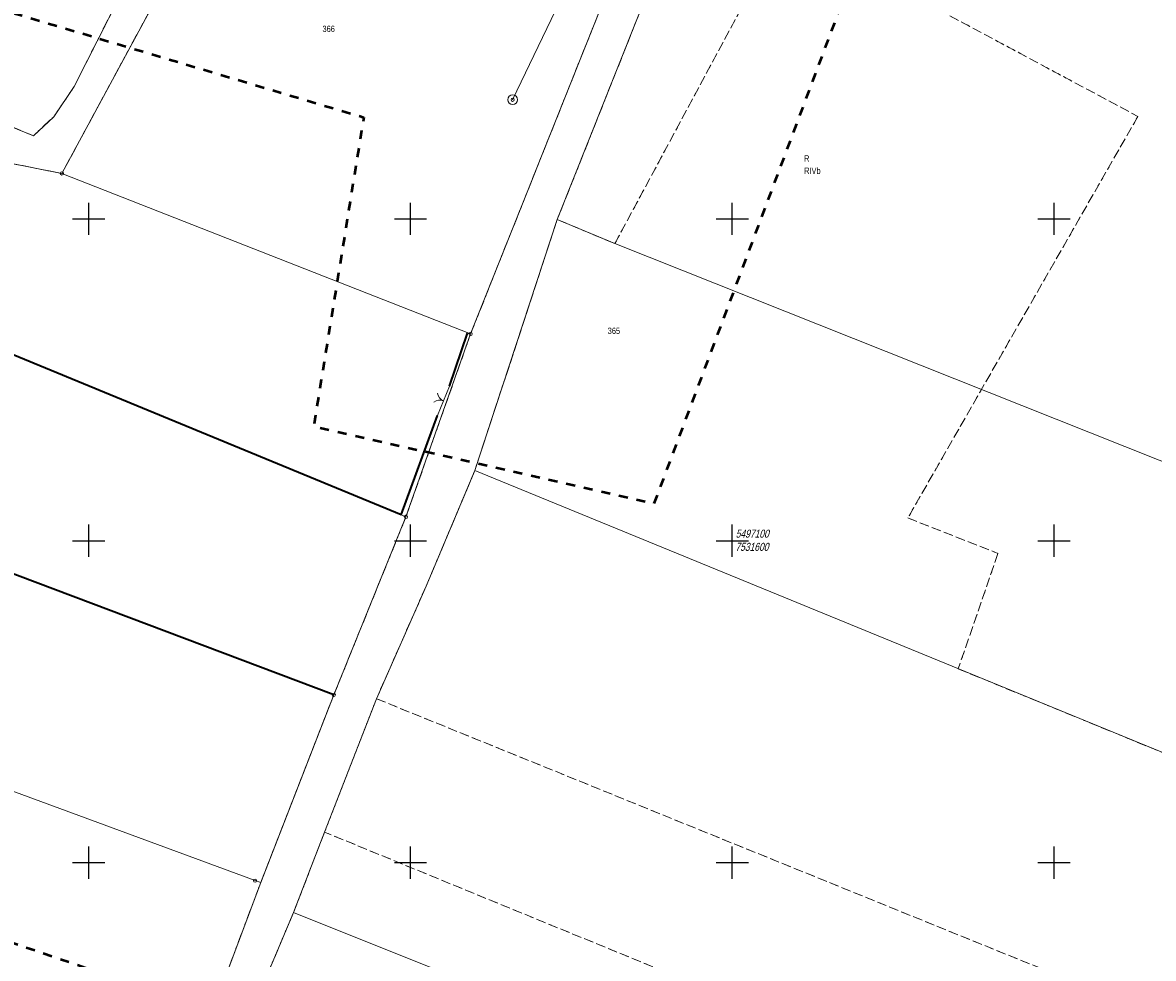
# Model space of a CAD drawing. Header units: metres. Extents: x 7523615 to 7533948, y 5492686 to 5502120.
# Tile 221 of 256: x 7531490 to 7531665, y 5497035 to 5497180. Entities that reach past the tile are written whole.
import ezdxf
from ezdxf.enums import TextEntityAlignment as Align

# ---------------------------------------------------------------- set-up
doc = ezdxf.new("R2010")
doc.units = ezdxf.units.M
for name, pattern in [('1.4_1.4', [2.8, 1.4, -1.4]), ('219-500', [0]), ('egkk-500', [2, 1.5, -0.5]), ('egug-500', [1, 0.5, -0.5]), ('otob_500', [0])]:
    doc.linetypes.add(name, pattern=pattern)
doc.layers.get('0').update_dxf_attribs({"color": 2, "lineweight": 5})
doc.styles.get("Standard").update_dxf_attribs({"font": 'Working1250', "width": 0.75})
doc.linetypes.add('902-500', pattern='A,3.75,0,[1,ksztalty.shx,S=0.5,R=0,X=0,Y=0],3.75', length=7.5)

# ---------------------------------------------------------------- blocks, each defined once
blk = doc.blocks.new('203')
at = {"linetype": 'Continuous', "lineweight": 0}
h = blk.add_hatch(color=0, dxfattribs=at)
edge = h.paths.add_edge_path()
edge.add_arc((0, 0), 0.045, 0, 360)
blk = doc.blocks.new('202')
at = {"color": 0, "linetype": 'Continuous', "lineweight": 0}
blk.add_circle((0, 0), 0.25, dxfattribs=at)
blk = doc.blocks.new('US13')
at = {"color": 0, "linetype": 'Continuous', "lineweight": 13}
for radius in [0.75, 0.25]:
    blk.add_circle((0, 0), radius, dxfattribs=at)
blk = doc.blocks.new('OK02')
at = {"color": 0, "linetype": 'Continuous', "lineweight": 0}
for centre, start, end in [((-1.5, 0), 0, 60), ((1.5, 0), 120, 180)]:
    blk.add_arc(centre, 1.5, start, end, dxfattribs=at)
blk = doc.blocks.new('RAMKA500K')
at = {"color": 0}
for p, q in [((0, 147.5), (0, 152.5)), ((50, 147.5), (50, 152.5)), ((300, 147.5), (300, 152.5)), ((350, 147.5), (350, 152.5)), ((400, 147.5), (400, 152.5)), ((0, 150), (2.5, 150)), ((47.5, 150), (52.5, 150)), ((297.5, 150), (302.5, 150)), ((347.5, 150), (352.5, 150)), ((397.5, 150), (400, 150)), ((0, 97.5), (0, 102.5)), ((50, 97.5), (50, 102.5)), ((300, 97.5), (300, 102.5)), ((350, 97.5), (350, 102.5)), ((400, 97.5), (400, 102.5)), ((0, 100), (2.5, 100)), ((47.5, 100), (52.5, 100)), ((297.5, 100), (302.5, 100)), ((347.5, 100), (352.5, 100)), ((397.5, 100), (400, 100)), ((0, 47.5), (0, 52.5)), ((50, 47.5), (50, 52.5)), ((300, 47.5), (300, 52.5)), ((350, 47.5), (350, 52.5)), ((400, 47.5), (400, 52.5)), ((0, 50), (2.5, 50)), ((47.5, 50), (52.5, 50)), ((297.5, 50), (302.5, 50)), ((347.5, 50), (352.5, 50)), ((397.5, 50), (400, 50))]:
    blk.add_line(p, q, dxfattribs=at)

msp = doc.modelspace()

# ---------------------------------------------------------------- linework, layer by layer
at = {"layer": '217-kontur klasyfikacyjny', "color": 7, "linetype": 'egkk-500', "lineweight": 18, "flags": 128}
for points in [[(7531602, 5497223.23), (7531572.8, 5497149.87)], [(7531516.98, 5497196.21), (7531495.83, 5497157.04)], [(7531581.76, 5497146.15), (7531609.03, 5497196.86)], [(7531497.75, 5497170.57), (7531504.88, 5497184.69)], [(7531559.33, 5497132.11), (7531579.25, 5497181.97)], [(7531633.83, 5497181.52), (7531663.03, 5497165.9)], [(7531494.56, 5497165.86), (7531497.75, 5497170.57)], [(7531482.52, 5497166.52), (7531491.42, 5497162.91)], [(7531491.42, 5497162.91), (7531494.56, 5497165.86)], [(7531663.03, 5497165.9), (7531627.28, 5497103.53)], [(7531495.83, 5497157.04), (7531486.78, 5497158.84)], [(7531572.8, 5497149.87), (7531559.99, 5497110.88)], [(7531572.8, 5497149.87), (7531581.76, 5497146.15)], [(7531549.29, 5497103.7), (7531559.33, 5497132.11)], [(7531559.99, 5497110.88), (7531552.43, 5497092.94)], [(7531538.08, 5497076.04), (7531549.29, 5497103.7)], [(7531627.28, 5497103.53), (7531641.29, 5497098.02)], [(7531641.29, 5497098.02), (7531635.12, 5497080.1)], [(7531552.43, 5497092.94), (7531544.71, 5497075.46)], [(7531635.12, 5497080.1), (7531668.87, 5497066.27)], [(7531526.72, 5497046.89), (7531538.08, 5497076.04)], [(7531544.71, 5497075.46), (7531668.97, 5497025.04)], [(7531536.66, 5497054.73), (7531531.81, 5497042.25)], [(7531600.59, 5497028.51), (7531536.66, 5497054.73)], [(7531515.5, 5497016.98), (7531526.72, 5497046.89)], [(7531531.81, 5497042.25), (7531518.54, 5497010.75)]]:
    msp.add_lwpolyline(points, dxfattribs=at)
at = {"layer": '218-kontur użytku gruntowego', "color": 7, "linetype": 'egug-500', "lineweight": 18, "flags": 128}
for points in [[(7531602, 5497223.23), (7531572.8, 5497149.87)], [(7531495.83, 5497157.04), (7531516.98, 5497196.21)], [(7531581.76, 5497146.15), (7531609.03, 5497196.86)], [(7531497.75, 5497170.57), (7531504.88, 5497184.69)], [(7531559.33, 5497132.11), (7531579.25, 5497181.97)], [(7531633.83, 5497181.52), (7531663.03, 5497165.9)], [(7531494.56, 5497165.86), (7531497.75, 5497170.57)], [(7531482.52, 5497166.52), (7531491.42, 5497162.91)], [(7531491.42, 5497162.91), (7531494.56, 5497165.86)], [(7531663.03, 5497165.9), (7531627.28, 5497103.53)], [(7531486.78, 5497158.84), (7531495.83, 5497157.04)], [(7531572.8, 5497149.87), (7531559.99, 5497110.88)], [(7531572.8, 5497149.87), (7531581.76, 5497146.15)], [(7531549.29, 5497103.7), (7531559.33, 5497132.11)], [(7531559.99, 5497110.88), (7531552.43, 5497092.94)], [(7531538.08, 5497076.04), (7531549.29, 5497103.7)], [(7531627.28, 5497103.53), (7531641.29, 5497098.02)], [(7531641.29, 5497098.02), (7531635.12, 5497080.1)], [(7531552.43, 5497092.94), (7531544.71, 5497075.46)], [(7531635.12, 5497080.1), (7531668.87, 5497066.27)], [(7531526.72, 5497046.89), (7531538.08, 5497076.04)], [(7531536.66, 5497054.73), (7531544.71, 5497075.46)], [(7531544.71, 5497075.46), (7531668.97, 5497025.04)], [(7531536.66, 5497054.73), (7531531.81, 5497042.25)], [(7531600.59, 5497028.51), (7531536.66, 5497054.73)], [(7531515.5, 5497016.98), (7531526.72, 5497046.89)], [(7531531.81, 5497042.25), (7531518.54, 5497010.75)]]:
    msp.add_lwpolyline(points, dxfattribs=at)
at = {"layer": '219-działka ewidencyjna', "color": 3, "linetype": '219-500', "lineweight": 18, "flags": 128}
for points in [[(7531572.8, 5497149.87), (7531602, 5497223.23)], [(7531495.83, 5497157.04), (7531516.98, 5497196.21)], [(7531497.75, 5497170.57), (7531504.88, 5497184.69)], [(7531559.33, 5497132.11), (7531579.25, 5497181.97)], [(7531494.56, 5497165.86), (7531497.75, 5497170.57)], [(7531482.52, 5497166.52), (7531491.42, 5497162.91)], [(7531491.42, 5497162.91), (7531494.56, 5497165.86)], [(7531486.78, 5497158.84), (7531495.83, 5497157.04)], [(7531495.83, 5497157.04), (7531559.33, 5497132.11)], [(7531423.78, 5497155.44), (7531549.29, 5497103.7)], [(7531559.99, 5497110.88), (7531572.8, 5497149.87)], [(7531581.76, 5497146.15), (7531572.8, 5497149.87)], [(7531581.76, 5497146.15), (7531682.1, 5497106.24)], [(7531549.29, 5497103.7), (7531559.33, 5497132.11)], [(7531401.94, 5497127.36), (7531538.08, 5497076.04)], [(7531552.43, 5497092.94), (7531559.99, 5497110.88)], [(7531559.99, 5497110.88), (7531825.11, 5497002.26)], [(7531538.08, 5497076.04), (7531549.29, 5497103.7)], [(7531384.3, 5497099.35), (7531525.84, 5497047.2)], [(7531544.71, 5497075.46), (7531552.43, 5497092.94)], [(7531526.72, 5497046.89), (7531538.08, 5497076.04)], [(7531536.66, 5497054.73), (7531544.71, 5497075.46)], [(7531531.81, 5497042.25), (7531536.66, 5497054.73)], [(7531515.5, 5497016.98), (7531526.72, 5497046.89)], [(7531525.84, 5497047.2), (7531526.72, 5497046.89)], [(7531518.54, 5497010.75), (7531531.81, 5497042.25)], [(7531531.81, 5497042.25), (7531822.08, 5496926.17)]]:
    msp.add_lwpolyline(points, dxfattribs=at)
at = {"layer": 'brama', "color": 7, "linetype": 'otob_500', "lineweight": 18, "flags": 128}
msp.add_lwpolyline([(7531554.18, 5497119.45), (7531556.06, 5497124.02)], dxfattribs=at)
at = {"layer": 'ogrodzenie trwałe', "color": 7, "linetype": '902-500', "lineweight": 35, "flags": 128}
for points in [[(7531548.55, 5497104.01), (7531423.78, 5497155.44), (7531420.67, 5497156.97)], [(7531556.06, 5497124.02), (7531558.88, 5497132.25)], [(7531538.08, 5497076.04), (7531401.94, 5497127.36)], [(7531548.55, 5497104.01), (7531554.18, 5497119.45)]]:
    msp.add_lwpolyline(points, dxfattribs=at)
at = {"layer": 'przewód wodociągowy', "color": 7, "linetype": 'CONTINUOUS', "lineweight": 18, "flags": 128}
msp.add_lwpolyline([(7531565.87, 5497168.49), (7531590.47, 5497219.64), (7531589.6, 5497221.94)], dxfattribs=at)
at = {"layer": 'Zakres', "color": 5, "linetype": '1.4_1.4', "lineweight": 50, "flags": 128}
msp.add_lwpolyline([(7531743.27, 5499246.67), (7531674.19, 5499075.04), (7531617.16, 5499130.01), (7531497.22, 5499019.6), (7531360.69, 5498909.88), (7531137.38, 5498723.26), (7530837.96, 5498471.05), (7530827.29, 5498468.56), (7530555.83, 5498209.93), (7530490.21, 5498246.48), (7530415.42, 5498175.93), (7530370.97, 5498140.65), (7530313.12, 5498105.37), (7530175.54, 5498113.13), (7530201.64, 5498273.29), (7530135.32, 5498299.4), (7530095.81, 5498250.01), (7529934.94, 5498278.94), (7529886.55, 5498254.6), (7529886.96, 5498227.43), (7529861.56, 5498166.05), (7529795.24, 5498157.58), (7529752.2, 5498064.45), (7529512.79, 5498134.24), (7529497.7, 5498245.62), (7529418.48, 5498260.59), (7529163.77, 5498290.23), (7529123.55, 5498137.12), (7529361.33, 5498088.44), (7529468.57, 5498017.18), (7529499.62, 5497998.73), (7529568.05, 5497998.13), (7529612.5, 5497967.79), (7529759.26, 5497962.85), (7529731.04, 5497742.01), (7529837.62, 5497773.43), (7529926.26, 5498000.98), (7530249.5, 5497965.97), (7530399.55, 5498036.46), (7530504.33, 5498041.17), (7530550.19, 5498000.25), (7530485.28, 5497939.57), (7530567.12, 5497896.53), (7530578.58, 5497865.95), (7530414.96, 5497723.67), (7530456.35, 5497670.63), (7530620.04, 5497828.68), (7530672.25, 5497834.44), (7530708.23, 5497874.66), (7530802.89, 5497949.74), (7531291.02, 5497844.85), (7531633.86, 5497783.35), (7531723.76, 5497752.95), (7531716.74, 5497689.82), (7531638.86, 5497701.8), (7531607.99, 5497651.88), (7531593.17, 5497646.23), (7531554.37, 5497551.69), (7531542.2, 5497533.11), (7531433.37, 5497444.09), (7531365.28, 5497382.71), (7531307.01, 5497340.61), (7531265.62, 5497313.74), (7531154.14, 5497225.54), (7531069.47, 5497140.17), (7531095.58, 5497066.79), (7531227.52, 5497061.86), (7531269.85, 5497013.88), (7531267.74, 5496900.28), (7531245.86, 5496824.79), (7531285.37, 5496797.98), (7531257.86, 5496726.01), (7531235.28, 5496726.72), (7531225.4, 5496699.91), (7531197.11, 5496699.88), (7531185.19, 5496624.41), (7531253.8, 5496571.67), (7531243.22, 5496477.48), (7531256.45, 5496456.49), (7531351.7, 5496436.03), (7531399.67, 5496549.62), (7531437.77, 5496640.64), (7531396.85, 5496663.92), (7531455.59, 5496799.21), (7531464.06, 5496818.26), (7531468.64, 5496848.96), (7531480.28, 5496877.18), (7531555.07, 5497002.95), (7531557.66, 5497022.17), (7531504.63, 5497031.87), (7531386.27, 5497072.44), (7531447.65, 5497179.68), (7531472.88, 5497186.56), (7531542.73, 5497165.75), (7531534.96, 5497117.77), (7531587.88, 5497105.78), (7531625.63, 5497206.32), (7531717.2, 5497165.38), (7531739.28, 5497219.08), (7531634.8, 5497264.88), (7531650.32, 5497306.51), (7531689.66, 5497342.67), (7531724.67, 5497377.51), (7531750.16, 5497383.41), (7531790.73, 5497415.16), (7531807.49, 5497435.8), (7531857.05, 5497525.94), (7531880.16, 5497531.76), (7531912.79, 5497579.21), (7531951.42, 5497582.56), (7531983.17, 5497634.77), (7532010.16, 5497686.45), (7532022.45, 5497715.67), (7532045.96, 5497826.68), (7532028.32, 5497890.18), (7532058.84, 5497978.73), (7532130.81, 5498096.73), (7532169.26, 5498228.67), (7532173.67, 5498272.59), (7532173.45, 5498329.02), (7532174.2, 5498362.37), (7532178.84, 5498457.8), (7532136.75, 5498585.56), (7532124.81, 5498799.34), (7532152.62, 5498813.57), (7532125.69, 5499032.47), (7532124.99, 5499095.27), (7532200.95, 5499066.75), (7532264.33, 5499123.02), (7532116.22, 5499183.81), (7531993.34, 5499227.79), (7531913.61, 5499254.72), (7531816.6, 5499290.94), (7531739.75, 5499297.76), (7531571.83, 5499328.1), (7531549.25, 5499297.76), (7531536.55, 5499281.53), (7531425.08, 5499226.5), (7531439.19, 5499201.8), (7531552.78, 5499254.72), (7531607.81, 5499273.77), (7531677.13, 5499271.21)], close=True, dxfattribs=at)

# ---------------------------------------------------------------- block references
at = {"layer": '202-punkt graniczny', "color": 7, "linetype": 'CONTINUOUS', "lineweight": 18}
for p in [(7531495.83, 5497157.04), (7531559.33, 5497132.11), (7531549.29, 5497103.7), (7531538.08, 5497076.04), (7531525.84, 5497047.2)]:
    msp.add_blockref('202', p, dxfattribs=at)
at = {"layer": '203-punkt graniczny', "color": 3, "linetype": 'CONTINUOUS', "lineweight": 18}
for p in [(7531497.75, 5497170.57), (7531494.56, 5497165.86), (7531491.42, 5497162.91), (7531572.8, 5497149.87), (7531581.76, 5497146.15), (7531559.99, 5497110.88), (7531552.43, 5497092.94), (7531544.71, 5497075.46), (7531536.66, 5497054.73), (7531526.72, 5497046.89), (7531531.81, 5497042.25)]:
    msp.add_blockref('203', p, dxfattribs=at)
at = {"layer": 'brama', "color": 7, "linetype": 'CONTINUOUS', "lineweight": 18, "rotation": 67.639}
msp.add_blockref('OK02', (7531555.12, 5497121.74), dxfattribs=at)
at = {"layer": 'studnia zwykła', "color": 7, "linetype": 'CONTINUOUS', "lineweight": 18}
msp.add_blockref('US13', (7531565.87, 5497168.49), dxfattribs=at)
at = {"layer": 'Wstawianie ramki sekcyjnej z opisem', "color": 7, "linetype": 'CONTINUOUS', "lineweight": 13}
for p in [(7531200, 5497000), (7531600, 5497000)]:
    msp.add_blockref('RAMKA500K', p, dxfattribs=at)

# ---------------------------------------------------------------- texts
at = {"layer": '209-oznaczenie konturu klasyfikacyjnego', "color": 7, "linetype": 'CONTINUOUS', "lineweight": 18, "width": 0.79}
msp.add_text('RIVb', height=1, dxfattribs=at).set_placement((7531611.17, 5497157.96), align=Align.TOP_LEFT)
at = {"layer": '210-oznaczenie konturu użytku gruntowego', "color": 7, "linetype": 'CONTINUOUS', "lineweight": 18, "width": 0.79}
msp.add_text('R', height=1, dxfattribs=at).set_placement((7531611.17, 5497158.86))
at = {"layer": '211-numer działki ewidencyjnej', "color": 3, "linetype": 'CONTINUOUS', "lineweight": 18, "width": 0.79}
msp.add_text('366', height=1, dxfattribs=at).set_placement((7531536.33, 5497179))
msp.add_text('365', height=1, dxfattribs=at).set_placement((7531580.65, 5497133.1), align=Align.TOP_LEFT)
at = {"layer": '996-Tekst dodatkowy mały', "color": 7, "linetype": 'CONTINUOUS', "lineweight": 18, "oblique": 15, "width": 0.79}
for s, p in [('5497100', (7531600.53, 5497100.47)), ('7531600', (7531600.48, 5497098.42))]:
    msp.add_text(s, height=1.25, dxfattribs=at).set_placement(p)

doc.saveas('drawing.dxf')
